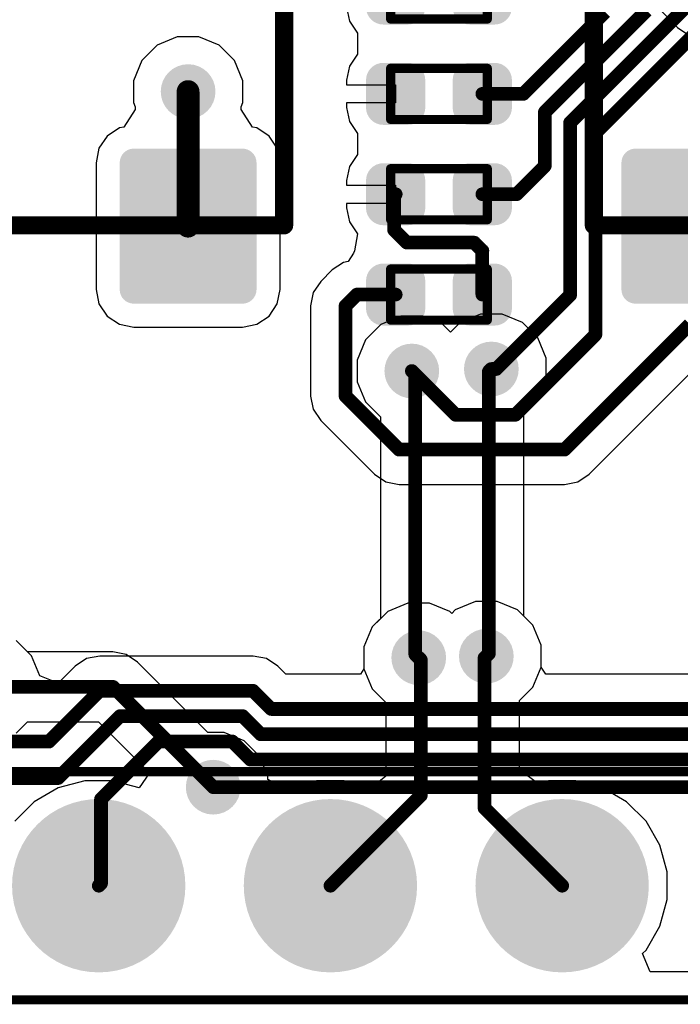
# Model space of a CAD drawing. Header units: inches. Extents: x 0 to 41, y 0 to 25.4.
# Tile 6 of 16: x 20.9 to 28.1, y 0 to 10.7. Entities that reach past the tile are written whole.
import ezdxf

# ---------------------------------------------------------------- set-up
doc = ezdxf.new("R2010")
doc.units = ezdxf.units.IN
for name, color, linetype in [('Board', 56, 'Continuous'), ('BOTTOM', 5, 'Continuous'), ('Bottom Solder', 6, 'Continuous'), ('Pad Holes', 156, 'Continuous'), ('TOP', 1, 'Continuous'), ('Top Assembly', 56, 'Continuous'), ('Top Solder', 216, 'Continuous'), ('Via Holes', 16, 'Continuous')]:
    doc.layers.add(name, color=color, linetype=linetype)

# ---------------------------------------------------------------- blocks, each defined once
blk = doc.blocks.new('RES_0402_3762')
at = {"layer": 'TOP'}
h = blk.add_hatch(color=1, dxfattribs=at)
edge = h.paths.add_edge_path()
edge.add_arc((-0.34, -0.15), 0.14, 270, 360)
edge.add_line((-0.2, -0.15), (-0.2, 0.15))
edge.add_arc((-0.34, 0.15), 0.14, 0, 90)
edge.add_line((-0.34, 0.29), (-0.61, 0.29))
edge.add_arc((-0.61, 0.15), 0.14, 90, 180)
edge.add_line((-0.75, 0.15), (-0.75, -0.15))
edge.add_arc((-0.61, -0.15), 0.14, 180, 270)
edge.add_line((-0.61, -0.29), (-0.34, -0.29))
h = blk.add_hatch(color=1, dxfattribs=at)
edge = h.paths.add_edge_path()
edge.add_arc((0.34, 0.15), 0.14, 90, 180)
edge.add_line((0.2, 0.15), (0.2, -0.15))
edge.add_arc((0.34, -0.15), 0.14, 180, 270)
edge.add_line((0.34, -0.29), (0.61, -0.29))
edge.add_arc((0.61, -0.15), 0.14, 270, 360)
edge.add_line((0.75, -0.15), (0.75, 0.15))
edge.add_arc((0.61, 0.15), 0.14, 0, 90)
edge.add_line((0.61, 0.29), (0.34, 0.29))
at = {"layer": 'Top Solder'}
h = blk.add_hatch(color=216, dxfattribs=at)
edge = h.paths.add_edge_path()
edge.add_arc((-0.34, -0.15), 0.19, 270, 360)
edge.add_line((-0.15, -0.15), (-0.15, 0.15))
edge.add_arc((-0.34, 0.15), 0.19, 0, 90)
edge.add_line((-0.34, 0.34), (-0.61, 0.34))
edge.add_arc((-0.61, 0.15), 0.19, 90, 180)
edge.add_line((-0.8, 0.15), (-0.8, -0.15))
edge.add_arc((-0.61, -0.15), 0.19, 180, 270)
edge.add_line((-0.61, -0.34), (-0.34, -0.34))
h = blk.add_hatch(color=216, dxfattribs=at)
edge = h.paths.add_edge_path()
edge.add_arc((0.34, 0.15), 0.19, 90, 180)
edge.add_line((0.15, 0.15), (0.15, -0.15))
edge.add_arc((0.34, -0.15), 0.19, 180, 270)
edge.add_line((0.34, -0.34), (0.61, -0.34))
edge.add_arc((0.61, -0.15), 0.19, 270, 360)
edge.add_line((0.8, -0.15), (0.8, 0.15))
edge.add_arc((0.61, 0.15), 0.19, 0, 90)
edge.add_line((0.61, 0.34), (0.34, 0.34))
at = {"layer": 'Top Assembly', "const_width": 0.1}
for points in [[(-0.53, -0.28), (-0.53, 0.28)], [(-0.53, 0.28), (0.53, 0.28)], [(0.53, -0.28), (0.53, 0.28)], [(-0.53, -0.28), (0.53, -0.28)]]:
    blk.add_lwpolyline(points, dxfattribs=at)
at = {"layer": 'Top Assembly', "const_width": 0.05}
for points in [[(-0.555, 0.28, 1), (-0.505, 0.28, 1)], [(-0.555, 0.28, 1), (-0.505, 0.28, 1)], [(0.505, 0.28, 1), (0.555, 0.28, 1)], [(0.505, 0.28, 1), (0.555, 0.28, 1)], [(-0.555, -0.28, 1), (-0.505, -0.28, 1)], [(-0.555, -0.28, 1), (-0.505, -0.28, 1)], [(0.505, -0.28, 1), (0.555, -0.28, 1)], [(0.505, -0.28, 1), (0.555, -0.28, 1)]]:
    blk.add_lwpolyline(points, format="xyb", close=True, dxfattribs=at)
blk = doc.blocks.new('RES_0402_3787')
at = {"layer": 'TOP'}
h = blk.add_hatch(color=1, dxfattribs=at)
edge = h.paths.add_edge_path()
edge.add_arc((-0.34, -0.15), 0.14, 270, 360)
edge.add_line((-0.2, -0.15), (-0.2, 0.15))
edge.add_arc((-0.34, 0.15), 0.14, 0, 90)
edge.add_line((-0.34, 0.29), (-0.61, 0.29))
edge.add_arc((-0.61, 0.15), 0.14, 90, 180)
edge.add_line((-0.75, 0.15), (-0.75, -0.15))
edge.add_arc((-0.61, -0.15), 0.14, 180, 270)
edge.add_line((-0.61, -0.29), (-0.34, -0.29))
h = blk.add_hatch(color=1, dxfattribs=at)
edge = h.paths.add_edge_path()
edge.add_arc((0.34, 0.15), 0.14, 90, 180)
edge.add_line((0.2, 0.15), (0.2, -0.15))
edge.add_arc((0.34, -0.15), 0.14, 180, 270)
edge.add_line((0.34, -0.29), (0.61, -0.29))
edge.add_arc((0.61, -0.15), 0.14, 270, 360)
edge.add_line((0.75, -0.15), (0.75, 0.15))
edge.add_arc((0.61, 0.15), 0.14, 0, 90)
edge.add_line((0.61, 0.29), (0.34, 0.29))
at = {"layer": 'Top Solder'}
h = blk.add_hatch(color=216, dxfattribs=at)
edge = h.paths.add_edge_path()
edge.add_arc((-0.34, -0.15), 0.19, 270, 360)
edge.add_line((-0.15, -0.15), (-0.15, 0.15))
edge.add_arc((-0.34, 0.15), 0.19, 0, 90)
edge.add_line((-0.34, 0.34), (-0.61, 0.34))
edge.add_arc((-0.61, 0.15), 0.19, 90, 180)
edge.add_line((-0.8, 0.15), (-0.8, -0.15))
edge.add_arc((-0.61, -0.15), 0.19, 180, 270)
edge.add_line((-0.61, -0.34), (-0.34, -0.34))
h = blk.add_hatch(color=216, dxfattribs=at)
edge = h.paths.add_edge_path()
edge.add_arc((0.34, 0.15), 0.19, 90, 180)
edge.add_line((0.15, 0.15), (0.15, -0.15))
edge.add_arc((0.34, -0.15), 0.19, 180, 270)
edge.add_line((0.34, -0.34), (0.61, -0.34))
edge.add_arc((0.61, -0.15), 0.19, 270, 360)
edge.add_line((0.8, -0.15), (0.8, 0.15))
edge.add_arc((0.61, 0.15), 0.19, 0, 90)
edge.add_line((0.61, 0.34), (0.34, 0.34))
at = {"layer": 'Top Assembly', "const_width": 0.1}
for points in [[(-0.53, 0.28), (0.53, 0.28)], [(-0.53, -0.28), (-0.53, 0.28)], [(0.53, -0.28), (0.53, 0.28)], [(-0.53, -0.28), (0.53, -0.28)]]:
    blk.add_lwpolyline(points, dxfattribs=at)
at = {"layer": 'Top Assembly', "const_width": 0.05}
for points in [[(-0.555, 0.28, 1), (-0.505, 0.28, 1)], [(-0.555, 0.28, 1), (-0.505, 0.28, 1)], [(0.505, 0.28, 1), (0.555, 0.28, 1)], [(0.505, 0.28, 1), (0.555, 0.28, 1)], [(-0.555, -0.28, 1), (-0.505, -0.28, 1)], [(-0.555, -0.28, 1), (-0.505, -0.28, 1)], [(0.505, -0.28, 1), (0.555, -0.28, 1)], [(0.505, -0.28, 1), (0.555, -0.28, 1)]]:
    blk.add_lwpolyline(points, format="xyb", close=True, dxfattribs=at)
blk = doc.blocks.new('RES_0402_3791')
at = {"layer": 'TOP'}
h = blk.add_hatch(color=1, dxfattribs=at)
edge = h.paths.add_edge_path()
edge.add_arc((-0.34, -0.15), 0.14, 270, 360)
edge.add_line((-0.2, -0.15), (-0.2, 0.15))
edge.add_arc((-0.34, 0.15), 0.14, 0, 90)
edge.add_line((-0.34, 0.29), (-0.61, 0.29))
edge.add_arc((-0.61, 0.15), 0.14, 90, 180)
edge.add_line((-0.75, 0.15), (-0.75, -0.15))
edge.add_arc((-0.61, -0.15), 0.14, 180, 270)
edge.add_line((-0.61, -0.29), (-0.34, -0.29))
h = blk.add_hatch(color=1, dxfattribs=at)
edge = h.paths.add_edge_path()
edge.add_arc((0.34, 0.15), 0.14, 90, 180)
edge.add_line((0.2, 0.15), (0.2, -0.15))
edge.add_arc((0.34, -0.15), 0.14, 180, 270)
edge.add_line((0.34, -0.29), (0.61, -0.29))
edge.add_arc((0.61, -0.15), 0.14, 270, 360)
edge.add_line((0.75, -0.15), (0.75, 0.15))
edge.add_arc((0.61, 0.15), 0.14, 0, 90)
edge.add_line((0.61, 0.29), (0.34, 0.29))
at = {"layer": 'Top Solder'}
h = blk.add_hatch(color=216, dxfattribs=at)
edge = h.paths.add_edge_path()
edge.add_arc((-0.34, -0.15), 0.19, 270, 360)
edge.add_line((-0.15, -0.15), (-0.15, 0.15))
edge.add_arc((-0.34, 0.15), 0.19, 0, 90)
edge.add_line((-0.34, 0.34), (-0.61, 0.34))
edge.add_arc((-0.61, 0.15), 0.19, 90, 180)
edge.add_line((-0.8, 0.15), (-0.8, -0.15))
edge.add_arc((-0.61, -0.15), 0.19, 180, 270)
edge.add_line((-0.61, -0.34), (-0.34, -0.34))
h = blk.add_hatch(color=216, dxfattribs=at)
edge = h.paths.add_edge_path()
edge.add_arc((0.34, 0.15), 0.19, 90, 180)
edge.add_line((0.15, 0.15), (0.15, -0.15))
edge.add_arc((0.34, -0.15), 0.19, 180, 270)
edge.add_line((0.34, -0.34), (0.61, -0.34))
edge.add_arc((0.61, -0.15), 0.19, 270, 360)
edge.add_line((0.8, -0.15), (0.8, 0.15))
edge.add_arc((0.61, 0.15), 0.19, 0, 90)
edge.add_line((0.61, 0.34), (0.34, 0.34))
at = {"layer": 'Top Assembly', "const_width": 0.1}
for points in [[(-0.53, 0.28), (-0.53, -0.28)], [(0.53, 0.28), (-0.53, 0.28)], [(0.53, 0.28), (0.53, -0.28)], [(0.53, -0.28), (-0.53, -0.28)]]:
    blk.add_lwpolyline(points, dxfattribs=at)
at = {"layer": 'Top Assembly', "const_width": 0.05}
for points in [[(-0.555, 0.28, 1), (-0.505, 0.28, 1)], [(-0.555, 0.28, 1), (-0.505, 0.28, 1)], [(0.505, 0.28, 1), (0.555, 0.28, 1)], [(0.505, 0.28, 1), (0.555, 0.28, 1)], [(-0.555, -0.28, 1), (-0.505, -0.28, 1)], [(-0.555, -0.28, 1), (-0.505, -0.28, 1)], [(0.505, -0.28, 1), (0.555, -0.28, 1)], [(0.505, -0.28, 1), (0.555, -0.28, 1)]]:
    blk.add_lwpolyline(points, format="xyb", close=True, dxfattribs=at)
blk = doc.blocks.new('RES_0402_3792')
at = {"layer": 'TOP'}
h = blk.add_hatch(color=1, dxfattribs=at)
edge = h.paths.add_edge_path()
edge.add_arc((-0.34, -0.15), 0.14, 270, 360)
edge.add_line((-0.2, -0.15), (-0.2, 0.15))
edge.add_arc((-0.34, 0.15), 0.14, 0, 90)
edge.add_line((-0.34, 0.29), (-0.61, 0.29))
edge.add_arc((-0.61, 0.15), 0.14, 90, 180)
edge.add_line((-0.75, 0.15), (-0.75, -0.15))
edge.add_arc((-0.61, -0.15), 0.14, 180, 270)
edge.add_line((-0.61, -0.29), (-0.34, -0.29))
h = blk.add_hatch(color=1, dxfattribs=at)
edge = h.paths.add_edge_path()
edge.add_arc((0.34, 0.15), 0.14, 90, 180)
edge.add_line((0.2, 0.15), (0.2, -0.15))
edge.add_arc((0.34, -0.15), 0.14, 180, 270)
edge.add_line((0.34, -0.29), (0.61, -0.29))
edge.add_arc((0.61, -0.15), 0.14, 270, 360)
edge.add_line((0.75, -0.15), (0.75, 0.15))
edge.add_arc((0.61, 0.15), 0.14, 0, 90)
edge.add_line((0.61, 0.29), (0.34, 0.29))
at = {"layer": 'Top Solder'}
h = blk.add_hatch(color=216, dxfattribs=at)
edge = h.paths.add_edge_path()
edge.add_arc((-0.34, -0.15), 0.19, 270, 360)
edge.add_line((-0.15, -0.15), (-0.15, 0.15))
edge.add_arc((-0.34, 0.15), 0.19, 0, 90)
edge.add_line((-0.34, 0.34), (-0.61, 0.34))
edge.add_arc((-0.61, 0.15), 0.19, 90, 180)
edge.add_line((-0.8, 0.15), (-0.8, -0.15))
edge.add_arc((-0.61, -0.15), 0.19, 180, 270)
edge.add_line((-0.61, -0.34), (-0.34, -0.34))
h = blk.add_hatch(color=216, dxfattribs=at)
edge = h.paths.add_edge_path()
edge.add_arc((0.34, 0.15), 0.19, 90, 180)
edge.add_line((0.15, 0.15), (0.15, -0.15))
edge.add_arc((0.34, -0.15), 0.19, 180, 270)
edge.add_line((0.34, -0.34), (0.61, -0.34))
edge.add_arc((0.61, -0.15), 0.19, 270, 360)
edge.add_line((0.8, -0.15), (0.8, 0.15))
edge.add_arc((0.61, 0.15), 0.19, 0, 90)
edge.add_line((0.61, 0.34), (0.34, 0.34))
at = {"layer": 'Top Assembly', "const_width": 0.1}
for points in [[(-0.53, 0.28), (-0.53, -0.28)], [(0.53, 0.28), (-0.53, 0.28)], [(0.53, 0.28), (0.53, -0.28)], [(0.53, -0.28), (-0.53, -0.28)]]:
    blk.add_lwpolyline(points, dxfattribs=at)
at = {"layer": 'Top Assembly', "const_width": 0.05}
for points in [[(-0.555, 0.28, 1), (-0.505, 0.28, 1)], [(-0.555, 0.28, 1), (-0.505, 0.28, 1)], [(0.505, 0.28, 1), (0.555, 0.28, 1)], [(0.505, 0.28, 1), (0.555, 0.28, 1)], [(-0.555, -0.28, 1), (-0.505, -0.28, 1)], [(-0.555, -0.28, 1), (-0.505, -0.28, 1)], [(0.505, -0.28, 1), (0.555, -0.28, 1)], [(0.505, -0.28, 1), (0.555, -0.28, 1)]]:
    blk.add_lwpolyline(points, format="xyb", close=True, dxfattribs=at)
blk = doc.blocks.new('TS42_3799')
at = {"layer": 'TOP'}
h = blk.add_hatch(color=1, dxfattribs=at)
edge = h.paths.add_edge_path()
edge.add_arc((-3.505, 1.655), 0.105, 270, 360)
edge.add_line((-3.4, 1.655), (-3.4, 2.845))
edge.add_arc((-3.505, 2.845), 0.105, 0, 90)
edge.add_line((-3.505, 2.95), (-4.895, 2.95))
edge.add_arc((-4.895, 2.845), 0.105, 90, 180)
edge.add_line((-5, 2.845), (-5, 1.655))
edge.add_arc((-4.895, 1.655), 0.105, 180, 270)
edge.add_line((-4.895, 1.55), (-3.505, 1.55))
h = blk.add_hatch(color=1, dxfattribs=at)
edge = h.paths.add_edge_path()
edge.add_arc((4.895, 1.655), 0.105, 270, 360)
edge.add_line((5, 1.655), (5, 2.845))
edge.add_arc((4.895, 2.845), 0.105, 0, 90)
edge.add_line((4.895, 2.95), (3.505, 2.95))
edge.add_arc((3.505, 2.845), 0.105, 90, 180)
edge.add_line((3.4, 2.845), (3.4, 1.655))
edge.add_arc((3.505, 1.655), 0.105, 180, 270)
edge.add_line((3.505, 1.55), (4.895, 1.55))
h = blk.add_hatch(color=1, dxfattribs=at)
edge = h.paths.add_edge_path()
edge.add_arc((4.895, -0.595), 0.105, 270, 360)
edge.add_line((5, -0.595), (5, 0.595))
edge.add_arc((4.895, 0.595), 0.105, 0, 90)
edge.add_line((4.895, 0.7), (3.505, 0.7))
edge.add_arc((3.505, 0.595), 0.105, 90, 180)
edge.add_line((3.4, 0.595), (3.4, -0.595))
edge.add_arc((3.505, -0.595), 0.105, 180, 270)
edge.add_line((3.505, -0.7), (4.895, -0.7))
h = blk.add_hatch(color=1, dxfattribs=at)
edge = h.paths.add_edge_path()
edge.add_arc((-3.505, -2.845), 0.105, 270, 360)
edge.add_line((-3.4, -2.845), (-3.4, -1.655))
edge.add_arc((-3.505, -1.655), 0.105, 0, 90)
edge.add_line((-3.505, -1.55), (-4.895, -1.55))
edge.add_arc((-4.895, -1.655), 0.105, 90, 180)
edge.add_line((-5, -1.655), (-5, -2.845))
edge.add_arc((-4.895, -2.845), 0.105, 180, 270)
edge.add_line((-4.895, -2.95), (-3.505, -2.95))
h = blk.add_hatch(color=1, dxfattribs=at)
edge = h.paths.add_edge_path()
edge.add_arc((4.895, -2.845), 0.105, 270, 360)
edge.add_line((5, -2.845), (5, -1.655))
edge.add_arc((4.895, -1.655), 0.105, 0, 90)
edge.add_line((4.895, -1.55), (3.505, -1.55))
edge.add_arc((3.505, -1.655), 0.105, 90, 180)
edge.add_line((3.4, -1.655), (3.4, -2.845))
edge.add_arc((3.505, -2.845), 0.105, 180, 270)
edge.add_line((3.505, -2.95), (4.895, -2.95))
at = {"layer": 'Top Assembly'}
blk.add_hatch(color=56, dxfattribs=at).paths.add_polyline_path([(2.412, -3.302), (4.19, -3.302), (4.19, -1.524), (2.412, -1.524)])
at = {"layer": 'Top Solder'}
h = blk.add_hatch(color=216, dxfattribs=at)
edge = h.paths.add_edge_path()
edge.add_arc((-3.505, 1.655), 0.155, 270, 360)
edge.add_line((-3.35, 1.655), (-3.35, 2.845))
edge.add_arc((-3.505, 2.845), 0.155, 0, 90)
edge.add_line((-3.505, 3), (-4.895, 3))
edge.add_arc((-4.895, 2.845), 0.155, 90, 180)
edge.add_line((-5.05, 2.845), (-5.05, 1.655))
edge.add_arc((-4.895, 1.655), 0.155, 180, 270)
edge.add_line((-4.895, 1.5), (-3.505, 1.5))
h = blk.add_hatch(color=216, dxfattribs=at)
edge = h.paths.add_edge_path()
edge.add_arc((4.895, 1.655), 0.155, 270, 360)
edge.add_line((5.05, 1.655), (5.05, 2.845))
edge.add_arc((4.895, 2.845), 0.155, 0, 90)
edge.add_line((4.895, 3), (3.505, 3))
edge.add_arc((3.505, 2.845), 0.155, 90, 180)
edge.add_line((3.35, 2.845), (3.35, 1.655))
edge.add_arc((3.505, 1.655), 0.155, 180, 270)
edge.add_line((3.505, 1.5), (4.895, 1.5))
h = blk.add_hatch(color=216, dxfattribs=at)
edge = h.paths.add_edge_path()
edge.add_arc((4.895, -0.595), 0.155, 270, 360)
edge.add_line((5.05, -0.595), (5.05, 0.595))
edge.add_arc((4.895, 0.595), 0.155, 0, 90)
edge.add_line((4.895, 0.75), (3.505, 0.75))
edge.add_arc((3.505, 0.595), 0.155, 90, 180)
edge.add_line((3.35, 0.595), (3.35, -0.595))
edge.add_arc((3.505, -0.595), 0.155, 180, 270)
edge.add_line((3.505, -0.75), (4.895, -0.75))
h = blk.add_hatch(color=216, dxfattribs=at)
edge = h.paths.add_edge_path()
edge.add_arc((-3.505, -2.845), 0.155, 270, 360)
edge.add_line((-3.35, -2.845), (-3.35, -1.655))
edge.add_arc((-3.505, -1.655), 0.155, 0, 90)
edge.add_line((-3.505, -1.5), (-4.895, -1.5))
edge.add_arc((-4.895, -1.655), 0.155, 90, 180)
edge.add_line((-5.05, -1.655), (-5.05, -2.845))
edge.add_arc((-4.895, -2.845), 0.155, 180, 270)
edge.add_line((-4.895, -3), (-3.505, -3))
h = blk.add_hatch(color=216, dxfattribs=at)
edge = h.paths.add_edge_path()
edge.add_arc((4.895, -2.845), 0.155, 270, 360)
edge.add_line((5.05, -2.845), (5.05, -1.655))
edge.add_arc((4.895, -1.655), 0.155, 0, 90)
edge.add_line((4.895, -1.5), (3.505, -1.5))
edge.add_arc((3.505, -1.655), 0.155, 90, 180)
edge.add_line((3.35, -1.655), (3.35, -2.845))
edge.add_arc((3.505, -2.845), 0.155, 180, 270)
edge.add_line((3.505, -3), (4.895, -3))
at = {"layer": 'Top Assembly', "const_width": 0.2}
for points in [[(-4.191, 3.302), (4.191, 3.302)], [(-4.191, 3.302), (-4.191, -3.302)], [(4.191, 3.302), (4.191, -3.302)], [(-4.191, -3.302), (4.191, -3.302)]]:
    blk.add_lwpolyline(points, dxfattribs=at)
at = {"layer": 'Top Assembly', "const_width": 0.1}
for points in [[(-4.241, 3.302, 1), (-4.141, 3.302, 1)], [(-4.241, 3.302, 1), (-4.141, 3.302, 1)], [(4.141, 3.302, 1), (4.241, 3.302, 1)], [(4.141, 3.302, 1), (4.241, 3.302, 1)], [(-4.241, -3.302, 1), (-4.141, -3.302, 1)], [(-4.241, -3.302, 1), (-4.141, -3.302, 1)], [(4.141, -3.302, 1), (4.241, -3.302, 1)], [(4.141, -3.302, 1), (4.241, -3.302, 1)]]:
    blk.add_lwpolyline(points, format="xyb", close=True, dxfattribs=at)
blk = doc.blocks.new('PIN_HEADER_2_54___VERT__1_10POS_3802')
at = {"layer": 'BOTTOM'}
h = blk.add_hatch(color=5, dxfattribs=at)
edge = h.paths.add_edge_path()
edge.add_arc((1.27, 0), 0.85, 0, 360)
h = blk.add_hatch(color=5, dxfattribs=at)
edge = h.paths.add_edge_path()
edge.add_arc((3.81, 0), 0.85, 0, 360)
h = blk.add_hatch(color=5, dxfattribs=at)
edge = h.paths.add_edge_path()
edge.add_arc((6.35, 0), 0.85, 0, 360)
at = {"layer": 'Bottom Solder'}
h = blk.add_hatch(color=6, dxfattribs=at)
edge = h.paths.add_edge_path()
edge.add_arc((1.27, 0), 0.95, 0, 360)
h = blk.add_hatch(color=6, dxfattribs=at)
edge = h.paths.add_edge_path()
edge.add_arc((3.81, 0), 0.95, 0, 360)
h = blk.add_hatch(color=6, dxfattribs=at)
edge = h.paths.add_edge_path()
edge.add_arc((6.35, 0), 0.95, 0, 360)
at = {"layer": 'Pad Holes'}
h = blk.add_hatch(color=7, dxfattribs=at)
edge = h.paths.add_edge_path()
edge.add_arc((1.27, 0), 0.5, 0, 360)
h = blk.add_hatch(color=7, dxfattribs=at)
edge = h.paths.add_edge_path()
edge.add_arc((3.81, 0), 0.5, 0, 360)
h = blk.add_hatch(color=7, dxfattribs=at)
edge = h.paths.add_edge_path()
edge.add_arc((6.35, 0), 0.5, 0, 360)
at = {"layer": 'TOP'}
h = blk.add_hatch(color=1, dxfattribs=at)
edge = h.paths.add_edge_path()
edge.add_arc((1.27, 0), 0.85, 0, 360)
h = blk.add_hatch(color=1, dxfattribs=at)
edge = h.paths.add_edge_path()
edge.add_arc((3.81, 0), 0.85, 0, 360)
h = blk.add_hatch(color=1, dxfattribs=at)
edge = h.paths.add_edge_path()
edge.add_arc((6.35, 0), 0.85, 0, 360)
at = {"layer": 'Top Solder'}
h = blk.add_hatch(color=216, dxfattribs=at)
edge = h.paths.add_edge_path()
edge.add_arc((1.27, 0), 0.95, 0, 360)
h = blk.add_hatch(color=216, dxfattribs=at)
edge = h.paths.add_edge_path()
edge.add_arc((3.81, 0), 0.95, 0, 360)
h = blk.add_hatch(color=216, dxfattribs=at)
edge = h.paths.add_edge_path()
edge.add_arc((6.35, 0), 0.95, 0, 360)
at = {"layer": 'Top Assembly', "const_width": 0.1}
for points in [[(-12.68, 1.25), (12.68, 1.25)], [(-12.68, -1.25), (12.68, -1.25)]]:
    blk.add_lwpolyline(points, dxfattribs=at)
blk = doc.blocks.new('TS42_3803')
at = {"layer": 'TOP'}
h = blk.add_hatch(color=1, dxfattribs=at)
edge = h.paths.add_edge_path()
edge.add_arc((-3.505, 1.655), 0.105, 270, 360)
edge.add_line((-3.4, 1.655), (-3.4, 2.845))
edge.add_arc((-3.505, 2.845), 0.105, 0, 90)
edge.add_line((-3.505, 2.95), (-4.895, 2.95))
edge.add_arc((-4.895, 2.845), 0.105, 90, 180)
edge.add_line((-5, 2.845), (-5, 1.655))
edge.add_arc((-4.895, 1.655), 0.105, 180, 270)
edge.add_line((-4.895, 1.55), (-3.505, 1.55))
h = blk.add_hatch(color=1, dxfattribs=at)
edge = h.paths.add_edge_path()
edge.add_arc((4.895, 1.655), 0.105, 270, 360)
edge.add_line((5, 1.655), (5, 2.845))
edge.add_arc((4.895, 2.845), 0.105, 0, 90)
edge.add_line((4.895, 2.95), (3.505, 2.95))
edge.add_arc((3.505, 2.845), 0.105, 90, 180)
edge.add_line((3.4, 2.845), (3.4, 1.655))
edge.add_arc((3.505, 1.655), 0.105, 180, 270)
edge.add_line((3.505, 1.55), (4.895, 1.55))
h = blk.add_hatch(color=1, dxfattribs=at)
edge = h.paths.add_edge_path()
edge.add_arc((4.895, -0.595), 0.105, 270, 360)
edge.add_line((5, -0.595), (5, 0.595))
edge.add_arc((4.895, 0.595), 0.105, 0, 90)
edge.add_line((4.895, 0.7), (3.505, 0.7))
edge.add_arc((3.505, 0.595), 0.105, 90, 180)
edge.add_line((3.4, 0.595), (3.4, -0.595))
edge.add_arc((3.505, -0.595), 0.105, 180, 270)
edge.add_line((3.505, -0.7), (4.895, -0.7))
h = blk.add_hatch(color=1, dxfattribs=at)
edge = h.paths.add_edge_path()
edge.add_arc((-3.505, -2.845), 0.105, 270, 360)
edge.add_line((-3.4, -2.845), (-3.4, -1.655))
edge.add_arc((-3.505, -1.655), 0.105, 0, 90)
edge.add_line((-3.505, -1.55), (-4.895, -1.55))
edge.add_arc((-4.895, -1.655), 0.105, 90, 180)
edge.add_line((-5, -1.655), (-5, -2.845))
edge.add_arc((-4.895, -2.845), 0.105, 180, 270)
edge.add_line((-4.895, -2.95), (-3.505, -2.95))
h = blk.add_hatch(color=1, dxfattribs=at)
edge = h.paths.add_edge_path()
edge.add_arc((4.895, -2.845), 0.105, 270, 360)
edge.add_line((5, -2.845), (5, -1.655))
edge.add_arc((4.895, -1.655), 0.105, 0, 90)
edge.add_line((4.895, -1.55), (3.505, -1.55))
edge.add_arc((3.505, -1.655), 0.105, 90, 180)
edge.add_line((3.4, -1.655), (3.4, -2.845))
edge.add_arc((3.505, -2.845), 0.105, 180, 270)
edge.add_line((3.505, -2.95), (4.895, -2.95))
at = {"layer": 'Top Assembly'}
blk.add_hatch(color=56, dxfattribs=at).paths.add_polyline_path([(2.411, -3.302), (4.189, -3.302), (4.189, -1.524), (2.411, -1.524)])
at = {"layer": 'Top Solder'}
h = blk.add_hatch(color=216, dxfattribs=at)
edge = h.paths.add_edge_path()
edge.add_arc((-3.505, 1.655), 0.155, 270, 360)
edge.add_line((-3.35, 1.655), (-3.35, 2.845))
edge.add_arc((-3.505, 2.845), 0.155, 0, 90)
edge.add_line((-3.505, 3), (-4.895, 3))
edge.add_arc((-4.895, 2.845), 0.155, 90, 180)
edge.add_line((-5.05, 2.845), (-5.05, 1.655))
edge.add_arc((-4.895, 1.655), 0.155, 180, 270)
edge.add_line((-4.895, 1.5), (-3.505, 1.5))
h = blk.add_hatch(color=216, dxfattribs=at)
edge = h.paths.add_edge_path()
edge.add_arc((4.895, 1.655), 0.155, 270, 360)
edge.add_line((5.05, 1.655), (5.05, 2.845))
edge.add_arc((4.895, 2.845), 0.155, 0, 90)
edge.add_line((4.895, 3), (3.505, 3))
edge.add_arc((3.505, 2.845), 0.155, 90, 180)
edge.add_line((3.35, 2.845), (3.35, 1.655))
edge.add_arc((3.505, 1.655), 0.155, 180, 270)
edge.add_line((3.505, 1.5), (4.895, 1.5))
h = blk.add_hatch(color=216, dxfattribs=at)
edge = h.paths.add_edge_path()
edge.add_arc((4.895, -0.595), 0.155, 270, 360)
edge.add_line((5.05, -0.595), (5.05, 0.595))
edge.add_arc((4.895, 0.595), 0.155, 0, 90)
edge.add_line((4.895, 0.75), (3.505, 0.75))
edge.add_arc((3.505, 0.595), 0.155, 90, 180)
edge.add_line((3.35, 0.595), (3.35, -0.595))
edge.add_arc((3.505, -0.595), 0.155, 180, 270)
edge.add_line((3.505, -0.75), (4.895, -0.75))
h = blk.add_hatch(color=216, dxfattribs=at)
edge = h.paths.add_edge_path()
edge.add_arc((-3.505, -2.845), 0.155, 270, 360)
edge.add_line((-3.35, -2.845), (-3.35, -1.655))
edge.add_arc((-3.505, -1.655), 0.155, 0, 90)
edge.add_line((-3.505, -1.5), (-4.895, -1.5))
edge.add_arc((-4.895, -1.655), 0.155, 90, 180)
edge.add_line((-5.05, -1.655), (-5.05, -2.845))
edge.add_arc((-4.895, -2.845), 0.155, 180, 270)
edge.add_line((-4.895, -3), (-3.505, -3))
h = blk.add_hatch(color=216, dxfattribs=at)
edge = h.paths.add_edge_path()
edge.add_arc((4.895, -2.845), 0.155, 270, 360)
edge.add_line((5.05, -2.845), (5.05, -1.655))
edge.add_arc((4.895, -1.655), 0.155, 0, 90)
edge.add_line((4.895, -1.5), (3.505, -1.5))
edge.add_arc((3.505, -1.655), 0.155, 90, 180)
edge.add_line((3.35, -1.655), (3.35, -2.845))
edge.add_arc((3.505, -2.845), 0.155, 180, 270)
edge.add_line((3.505, -3), (4.895, -3))
at = {"layer": 'Top Assembly', "const_width": 0.2}
for points in [[(-4.191, 3.302), (4.191, 3.302)], [(-4.191, 3.302), (-4.191, -3.302)], [(4.191, 3.302), (4.191, -3.302)], [(-4.191, -3.302), (4.191, -3.302)]]:
    blk.add_lwpolyline(points, dxfattribs=at)
at = {"layer": 'Top Assembly', "const_width": 0.1}
for points in [[(-4.241, 3.302, 1), (-4.141, 3.302, 1)], [(-4.241, 3.302, 1), (-4.141, 3.302, 1)], [(4.141, 3.302, 1), (4.241, 3.302, 1)], [(4.141, 3.302, 1), (4.241, 3.302, 1)], [(-4.241, -3.302, 1), (-4.141, -3.302, 1)], [(-4.241, -3.302, 1), (-4.141, -3.302, 1)], [(4.141, -3.302, 1), (4.241, -3.302, 1)], [(4.141, -3.302, 1), (4.241, -3.302, 1)]]:
    blk.add_lwpolyline(points, format="xyb", close=True, dxfattribs=at)

msp = doc.modelspace()

# ---------------------------------------------------------------- hatches: boundary and pattern name
at = {"layer": 'BOTTOM'}
h = msp.add_hatch(color=5, dxfattribs=at)
edge = h.paths.add_edge_path()
edge.add_arc((22.75, 9.955), 0.3, 0, 360)
h = msp.add_hatch(color=5, dxfattribs=at)
edge = h.paths.add_edge_path()
edge.add_arc((25.202, 6.892), 0.3, 0, 360)
h = msp.add_hatch(color=5, dxfattribs=at)
edge = h.paths.add_edge_path()
edge.add_arc((26.074, 6.914), 0.3, 0, 360)
h = msp.add_hatch(color=5, dxfattribs=at)
edge = h.paths.add_edge_path()
edge.add_arc((25.278, 3.749), 0.3, 0, 360)
h = msp.add_hatch(color=5, dxfattribs=at)
edge = h.paths.add_edge_path()
edge.add_arc((26.019, 3.766), 0.3, 0, 360)
h = msp.add_hatch(color=5, dxfattribs=at)
edge = h.paths.add_edge_path()
edge.add_arc((23.025, 2.33), 0.3, 0, 360)
at = {"layer": 'TOP'}
h = msp.add_hatch(color=1, dxfattribs=at)
edge = h.paths.add_edge_path()
edge.add_arc((22.75, 9.955), 0.3, 0, 360)
h = msp.add_hatch(color=1, dxfattribs=at)
edge = h.paths.add_edge_path()
edge.add_arc((25.202, 6.892), 0.3, 0, 360)
h = msp.add_hatch(color=1, dxfattribs=at)
edge = h.paths.add_edge_path()
edge.add_arc((26.074, 6.914), 0.3, 0, 360)
h = msp.add_hatch(color=1, dxfattribs=at)
edge = h.paths.add_edge_path()
edge.add_arc((25.278, 3.749), 0.3, 0, 360)
h = msp.add_hatch(color=1, dxfattribs=at)
edge = h.paths.add_edge_path()
edge.add_arc((26.019, 3.766), 0.3, 0, 360)
h = msp.add_hatch(color=1, dxfattribs=at)
edge = h.paths.add_edge_path()
edge.add_arc((23.025, 2.33), 0.3, 0, 360)
at = {"layer": 'Via Holes'}
h = msp.add_hatch(color=7, dxfattribs=at)
edge = h.paths.add_edge_path()
edge.add_arc((22.75, 9.955), 0.15, 0, 360)
h = msp.add_hatch(color=7, dxfattribs=at)
edge = h.paths.add_edge_path()
edge.add_arc((25.202, 6.892), 0.15, 0, 360)
h = msp.add_hatch(color=7, dxfattribs=at)
edge = h.paths.add_edge_path()
edge.add_arc((26.074, 6.914), 0.15, 0, 360)
h = msp.add_hatch(color=7, dxfattribs=at)
edge = h.paths.add_edge_path()
edge.add_arc((25.278, 3.749), 0.15, 0, 360)
h = msp.add_hatch(color=7, dxfattribs=at)
edge = h.paths.add_edge_path()
edge.add_arc((26.019, 3.766), 0.15, 0, 360)
h = msp.add_hatch(color=7, dxfattribs=at)
edge = h.paths.add_edge_path()
edge.add_arc((23.025, 2.33), 0.15, 0, 360)

# ---------------------------------------------------------------- linework, layer by layer
at = {"layer": 'Board', "const_width": 0.05}
msp.add_lwpolyline([(4.5, 0), (36.5, 0)], dxfattribs=at)
at = {"layer": 'BOTTOM'}
for p, q in [((27.876, 10.897), (28.116, 10.658)), ((28.116, 10.658), (28.24, 10.575)), ((25.083, 7.492), (24.862, 7.401)), ((25.322, 7.492), (25.083, 7.492)), ((25.542, 7.401), (25.322, 7.492)), ((25.955, 7.514), (25.734, 7.423)), ((26.193, 7.514), (25.955, 7.514)), ((26.414, 7.423), (26.193, 7.514)), ((24.862, 7.401), (24.694, 7.232)), ((25.627, 7.316), (25.542, 7.401)), ((25.734, 7.423), (25.627, 7.316)), ((26.583, 7.254), (26.414, 7.423)), ((24.694, 7.232), (24.602, 7.012)), ((26.674, 7.033), (26.583, 7.254)), ((26.674, 6.795), (26.674, 7.033)), ((24.602, 7.012), (24.602, 6.773)), ((24.602, 6.773), (24.694, 6.553)), ((26.583, 6.574), (26.674, 6.795)), ((24.694, 6.553), (24.858, 6.388)), ((26.429, 6.42), (26.583, 6.574)), ((24.858, 6.388), (24.858, 4.177)), ((26.429, 4.205), (26.429, 6.42)), ((24.858, 4.177), (24.769, 4.088)), ((26.528, 4.106), (26.429, 4.205)), ((26.619, 3.885), (26.528, 4.106)), ((24.769, 4.088), (24.678, 3.868)), ((21.034, 3.77), (20.865, 3.939)), ((24.678, 3.868), (24.678, 3.629)), ((26.619, 3.647), (26.619, 3.885)), ((21.125, 3.549), (21.034, 3.77)), ((21.635, 3.739), (21.511, 3.656)), ((21.781, 3.768), (21.635, 3.739)), ((23.462, 3.768), (21.781, 3.768)), ((23.609, 3.739), (23.462, 3.768)), ((23.733, 3.656), (23.609, 3.739)), ((21.511, 3.656), (21.325, 3.471)), ((23.82, 3.569), (23.733, 3.656)), ((24.638, 3.569), (23.82, 3.569)), ((24.678, 3.629), (24.638, 3.569)), ((26.671, 3.569), (26.619, 3.647)), ((30.254, 3.569), (26.671, 3.569)), ((21.325, 3.471), (21.125, 3.549))]:
    msp.add_line(p, q, dxfattribs=at)
at = {"layer": 'BOTTOM', "const_width": 0.15}
for points in [[(25.202, 6.892), (25.24, 6.854)], [(25.24, 3.786), (25.24, 6.854)], [(26.046, 6.887), (26.074, 6.914)], [(26.046, 3.793), (26.046, 6.887)], [(25.24, 3.786), (25.278, 3.749)], [(26.019, 3.766), (26.046, 3.793)], [(21.225, 2.83), (21.781, 3.386)], [(21.781, 3.386), (23.462, 3.386)], [(23.462, 3.386), (23.661, 3.187)], [(23.661, 3.187), (31.456, 3.187)], [(21.325, 2.43), (22.004, 3.109)], [(22.004, 3.109), (23.348, 3.109)], [(23.348, 3.109), (23.547, 2.91)], [(23.547, 2.91), (31.754, 2.91)], [(18.27, 2.83), (21.225, 2.83)], [(21.795, 2.2), (22.427, 2.832)], [(22.427, 2.832), (23.233, 2.832)], [(23.233, 2.832), (23.432, 2.633)], [(23.432, 2.633), (31.978, 2.633)], [(20.41, 2.43), (21.325, 2.43)], [(23.025, 2.33), (28.31, 2.33)], [(21.795, 1.275), (21.795, 2.2)], [(21.77, 1.25), (21.795, 1.275)]]:
    msp.add_lwpolyline(points, dxfattribs=at)
at = {"layer": 'BOTTOM', "const_width": 0.075}
for points in [[(25.165, 6.892, 1), (25.24, 6.892, 1)], [(25.203, 6.854, 1), (25.278, 6.854, 1)], [(25.203, 6.854, 1), (25.278, 6.854, 1)], [(26.009, 6.887, 1), (26.084, 6.887, 1)], [(26.009, 6.887, 1), (26.084, 6.887, 1)], [(26.036, 6.914, 1), (26.111, 6.914, 1)], [(25.203, 3.786, 1), (25.278, 3.786, 1)], [(25.203, 3.786, 1), (25.278, 3.786, 1)], [(25.241, 3.749, 1), (25.316, 3.749, 1)], [(25.982, 3.766, 1), (26.057, 3.766, 1)], [(26.009, 3.793, 1), (26.084, 3.793, 1)], [(26.009, 3.793, 1), (26.084, 3.793, 1)], [(21.744, 3.386, 1), (21.819, 3.386, 1)], [(21.744, 3.386, 1), (21.819, 3.386, 1)], [(23.425, 3.386, 1), (23.5, 3.386, 1)], [(23.425, 3.386, 1), (23.5, 3.386, 1)], [(23.624, 3.187, 1), (23.699, 3.187, 1)], [(23.624, 3.187, 1), (23.699, 3.187, 1)], [(21.967, 3.109, 1), (22.042, 3.109, 1)], [(21.967, 3.109, 1), (22.042, 3.109, 1)], [(23.31, 3.109, 1), (23.385, 3.109, 1)], [(23.31, 3.109, 1), (23.385, 3.109, 1)], [(23.509, 2.91, 1), (23.584, 2.91, 1)], [(23.509, 2.91, 1), (23.584, 2.91, 1)], [(21.188, 2.83, 1), (21.263, 2.83, 1)], [(21.188, 2.83, 1), (21.263, 2.83, 1)], [(22.39, 2.832, 1), (22.465, 2.832, 1)], [(22.39, 2.832, 1), (22.465, 2.832, 1)], [(23.195, 2.832, 1), (23.27, 2.832, 1)], [(23.195, 2.832, 1), (23.27, 2.832, 1)], [(23.394, 2.633, 1), (23.469, 2.633, 1)], [(23.394, 2.633, 1), (23.469, 2.633, 1)], [(21.288, 2.43, 1), (21.363, 2.43, 1)], [(21.288, 2.43, 1), (21.363, 2.43, 1)], [(22.988, 2.33, 1), (23.063, 2.33, 1)], [(21.758, 2.2, 1), (21.833, 2.2, 1)], [(21.758, 2.2, 1), (21.833, 2.2, 1)], [(21.733, 1.25, 1), (21.808, 1.25, 1)], [(21.758, 1.275, 1), (21.833, 1.275, 1)], [(21.758, 1.275, 1), (21.833, 1.275, 1)]]:
    msp.add_lwpolyline(points, format="xyb", close=True, dxfattribs=at)
at = {"layer": 'TOP'}
for p, q in [((24.488, 10.88), (24.519, 10.726)), ((24.519, 10.726), (24.606, 10.596)), ((24.606, 10.596), (24.606, 10.364)), ((22.631, 10.555), (22.41, 10.464)), ((22.869, 10.555), (22.631, 10.555)), ((23.09, 10.464), (22.869, 10.555)), ((22.41, 10.464), (22.241, 10.295)), ((23.259, 10.295), (23.09, 10.464)), ((24.606, 10.364), (24.519, 10.234)), ((22.241, 10.295), (22.15, 10.074)), ((23.35, 10.074), (23.259, 10.295)), ((24.519, 10.234), (24.488, 10.08)), ((22.15, 10.074), (22.15, 9.836)), ((23.35, 9.836), (23.35, 10.074)), ((24.488, 10.08), (24.488, 10.03)), ((24.488, 10.03), (25.025, 10.03)), ((25.025, 10.03), (25.025, 9.83)), ((22.15, 9.836), (22.17, 9.788)), ((23.33, 9.788), (23.35, 9.836)), ((25.025, 9.83), (24.488, 9.83)), ((24.488, 9.83), (24.488, 9.78)), ((22.168, 9.758), (22.045, 9.566)), ((22.17, 9.788), (22.168, 9.758)), ((23.332, 9.758), (23.33, 9.788)), ((23.455, 9.566), (23.332, 9.758)), ((24.488, 9.78), (24.519, 9.626)), ((24.519, 9.626), (24.606, 9.496)), ((21.997, 9.557), (21.863, 9.467)), ((22.045, 9.566), (21.997, 9.557)), ((23.503, 9.557), (23.455, 9.566)), ((23.637, 9.467), (23.503, 9.557)), ((21.863, 9.467), (21.773, 9.333)), ((23.726, 9.333), (23.637, 9.467)), ((24.606, 9.496), (24.606, 9.264)), ((21.773, 9.333), (21.742, 9.175)), ((23.758, 9.175), (23.726, 9.333)), ((21.742, 9.175), (21.742, 7.785)), ((23.758, 7.785), (23.758, 9.175)), ((24.606, 9.264), (24.519, 9.134)), ((24.519, 9.134), (24.488, 8.98)), ((24.488, 8.98), (24.488, 8.93)), ((24.488, 8.93), (25.025, 8.93)), ((25.025, 8.93), (25.025, 8.73)), ((25.025, 8.73), (24.488, 8.73)), ((24.488, 8.73), (24.488, 8.68)), ((24.488, 8.68), (24.519, 8.526)), ((24.519, 8.526), (24.606, 8.396)), ((24.606, 8.396), (24.575, 8.211)), ((24.575, 8.211), (24.564, 8.184)), ((24.564, 8.184), (24.503, 8.093)), ((24.33, 8), (24.205, 7.875)), ((24.454, 8.083), (24.33, 8)), ((24.503, 8.093), (24.454, 8.083)), ((21.742, 7.785), (21.773, 7.627)), ((23.726, 7.627), (23.758, 7.785)), ((24.205, 7.875), (24.122, 7.751)), ((24.122, 7.751), (24.093, 7.605)), ((21.773, 7.627), (21.863, 7.493)), ((23.637, 7.493), (23.726, 7.627)), ((24.093, 7.605), (24.093, 6.618)), ((21.863, 7.493), (21.997, 7.404)), ((23.503, 7.404), (23.637, 7.493)), ((21.997, 7.404), (22.155, 7.372)), ((22.155, 7.372), (23.345, 7.372)), ((23.345, 7.372), (23.503, 7.404)), ((27.145, 5.76), (28.52, 7.135)), ((24.093, 6.618), (24.122, 6.472)), ((24.122, 6.472), (24.205, 6.348)), ((24.205, 6.348), (24.793, 5.76)), ((24.793, 5.76), (24.917, 5.677)), ((27.021, 5.677), (27.145, 5.76)), ((24.917, 5.677), (25.063, 5.648)), ((25.063, 5.648), (26.875, 5.648)), ((26.875, 5.648), (27.021, 5.677)), ((25.159, 4.349), (24.938, 4.257)), ((25.397, 4.349), (25.159, 4.349)), ((25.618, 4.257), (25.397, 4.349)), ((25.9, 4.366), (25.679, 4.275)), ((26.138, 4.366), (25.9, 4.366)), ((26.359, 4.275), (26.138, 4.366)), ((24.938, 4.257), (24.769, 4.088)), ((25.64, 4.235), (25.618, 4.257)), ((25.679, 4.275), (25.64, 4.235)), ((26.528, 4.106), (26.359, 4.275)), ((26.619, 3.885), (26.528, 4.106)), ((24.769, 4.088), (24.678, 3.868)), ((20.991, 3.812), (20.865, 3.939)), ((21.925, 3.812), (20.991, 3.812)), ((22.071, 3.783), (21.925, 3.812)), ((22.195, 3.7), (22.071, 3.783)), ((24.678, 3.868), (24.678, 3.629)), ((26.619, 3.647), (26.619, 3.885)), ((22.966, 2.93), (22.195, 3.7)), ((24.678, 3.629), (24.769, 3.409)), ((26.528, 3.426), (26.619, 3.647)), ((24.769, 3.409), (24.918, 3.26)), ((26.382, 3.281), (26.528, 3.426)), ((24.918, 3.26), (24.918, 2.452)), ((26.382, 2.522), (26.382, 3.281)), ((20.865, 2.921), (20.991, 3.048)), ((20.991, 3.048), (21.767, 3.048)), ((21.767, 3.048), (22.327, 2.487)), ((23.144, 2.93), (22.966, 2.93)), ((23.365, 2.839), (23.144, 2.93)), ((23.534, 2.67), (23.365, 2.839)), ((23.625, 2.449), (23.534, 2.67)), ((22.327, 2.487), (22.214, 2.322)), ((26.582, 2.369), (26.382, 2.522)), ((21.619, 2.4), (21.326, 2.322)), ((21.921, 2.4), (21.619, 2.4)), ((22.214, 2.322), (21.921, 2.4)), ((23.625, 2.413), (23.625, 2.449)), ((23.825, 2.298), (23.625, 2.413)), ((24.159, 2.4), (23.866, 2.322)), ((24.461, 2.4), (24.159, 2.4)), ((24.749, 2.323), (24.461, 2.4)), ((24.918, 2.452), (24.781, 2.343)), ((26.699, 2.4), (26.582, 2.369)), ((27.001, 2.4), (26.699, 2.4)), ((27.294, 2.322), (27.001, 2.4)), ((21.326, 2.322), (21.064, 2.17)), ((23.866, 2.322), (23.825, 2.298)), ((24.781, 2.343), (24.749, 2.323)), ((27.556, 2.17), (27.294, 2.322)), ((21.064, 2.17), (20.85, 1.956)), ((27.77, 1.956), (27.556, 2.17)), ((27.922, 1.694), (27.77, 1.956)), ((28, 1.401), (27.922, 1.694)), ((28, 1.099), (28, 1.401)), ((27.922, 0.806), (28, 1.099)), ((27.77, 0.544), (27.922, 0.806)), ((27.732, 0.506), (27.77, 0.544)), ((27.815, 0.306), (27.732, 0.506)), ((28.425, 0.306), (27.815, 0.306))]:
    msp.add_line(p, q, dxfattribs=at)
for points, const_width in [([(26.938, 9.615), (28.725, 11.402)], 0.15), ([(26.424, 9.93), (27.321, 10.827)], 0.15), ([(26.661, 9.73), (27.775, 10.844)], 0.15), ([(27.215, 9.501), (28.642, 10.928)], 0.15), ([(22.75, 8.48), (22.75, 9.955)], 0.25), ([(25.975, 9.93), (26.424, 9.93)], 0.15), ([(26.661, 9.141), (26.661, 9.73)], 0.15), ([(26.938, 7.724), (26.938, 9.615)], 0.15), ([(27.215, 7.291), (27.215, 9.501)], 0.15), ([(26.35, 8.83), (26.661, 9.141)], 0.15), ([(25.007, 8.812), (25.025, 8.83)], 0.15), ([(25.007, 8.44), (25.007, 8.812)], 0.15), ([(25.975, 8.83), (26.35, 8.83)], 0.15), ([(25.007, 8.44), (25.148, 8.299)], 0.15), ([(25.148, 8.299), (25.887, 8.299)], 0.15), ([(25.887, 8.299), (25.975, 8.211)], 0.15), ([(25.975, 7.73), (25.975, 8.211)], 0.15), ([(24.475, 7.605), (24.6, 7.73)], 0.15), ([(24.6, 7.73), (25.025, 7.73)], 0.15), ([(26.128, 6.914), (26.938, 7.724)], 0.15), ([(24.475, 6.618), (24.475, 7.605)], 0.15), ([(26.875, 6.03), (28.25, 7.405)], 0.15), ([(26.336, 6.412), (27.215, 7.291)], 0.15), ([(25.202, 6.892), (25.683, 6.412)], 0.15), ([(26.074, 6.914), (26.128, 6.914)], 0.15), ([(24.475, 6.618), (25.063, 6.03)], 0.15), ([(25.683, 6.412), (26.336, 6.412)], 0.15), ([(25.063, 6.03), (26.875, 6.03)], 0.15), ([(25.278, 3.749), (25.3, 3.727)], 0.15), ([(25.3, 2.24), (25.3, 3.727)], 0.15), ([(26, 3.747), (26.019, 3.766)], 0.15), ([(26, 2.1), (26, 3.747)], 0.15), ([(20.525, 3.43), (21.925, 3.43)], 0.15), ([(21.925, 3.43), (23.025, 2.33)], 0.15), ([(24.31, 1.25), (25.3, 2.24)], 0.15), ([(26, 2.1), (26.85, 1.25)], 0.15)]:
    msp.add_lwpolyline(points, dxfattribs=dict(at, const_width=const_width))
for points, const_width in [([(22.687, 9.955, 1), (22.812, 9.955, 1)], 0.125), ([(25.938, 9.93, 1), (26.013, 9.93, 1)], 0.075), ([(26.387, 9.93, 1), (26.462, 9.93, 1)], 0.075), ([(26.387, 9.93, 1), (26.462, 9.93, 1)], 0.075), ([(26.623, 9.73, 1), (26.698, 9.73, 1)], 0.075), ([(26.623, 9.73, 1), (26.698, 9.73, 1)], 0.075), ([(26.9, 9.615, 1), (26.975, 9.615, 1)], 0.075), ([(26.9, 9.615, 1), (26.975, 9.615, 1)], 0.075), ([(27.177, 9.501, 1), (27.252, 9.501, 1)], 0.075), ([(27.177, 9.501, 1), (27.252, 9.501, 1)], 0.075), ([(26.623, 9.141, 1), (26.698, 9.141, 1)], 0.075), ([(26.623, 9.141, 1), (26.698, 9.141, 1)], 0.075), ([(24.97, 8.812, 1), (25.045, 8.812, 1)], 0.075), ([(24.97, 8.812, 1), (25.045, 8.812, 1)], 0.075), ([(24.988, 8.83, 1), (25.063, 8.83, 1)], 0.075), ([(25.938, 8.83, 1), (26.013, 8.83, 1)], 0.075), ([(26.313, 8.83, 1), (26.388, 8.83, 1)], 0.075), ([(26.313, 8.83, 1), (26.388, 8.83, 1)], 0.075), ([(22.687, 8.48, 1), (22.812, 8.48, 1)], 0.125), ([(24.97, 8.44, 1), (25.045, 8.44, 1)], 0.075), ([(24.97, 8.44, 1), (25.045, 8.44, 1)], 0.075), ([(25.111, 8.299, 1), (25.186, 8.299, 1)], 0.075), ([(25.111, 8.299, 1), (25.186, 8.299, 1)], 0.075), ([(25.85, 8.299, 1), (25.925, 8.299, 1)], 0.075), ([(25.85, 8.299, 1), (25.925, 8.299, 1)], 0.075), ([(25.938, 8.211, 1), (26.013, 8.211, 1)], 0.075), ([(25.938, 8.211, 1), (26.013, 8.211, 1)], 0.075), ([(24.563, 7.73, 1), (24.638, 7.73, 1)], 0.075), ([(24.563, 7.73, 1), (24.638, 7.73, 1)], 0.075), ([(24.988, 7.73, 1), (25.063, 7.73, 1)], 0.075), ([(25.938, 7.73, 1), (26.013, 7.73, 1)], 0.075), ([(26.9, 7.724, 1), (26.975, 7.724, 1)], 0.075), ([(26.9, 7.724, 1), (26.975, 7.724, 1)], 0.075), ([(24.438, 7.605, 1), (24.513, 7.605, 1)], 0.075), ([(24.438, 7.605, 1), (24.513, 7.605, 1)], 0.075), ([(27.177, 7.291, 1), (27.252, 7.291, 1)], 0.075), ([(27.177, 7.291, 1), (27.252, 7.291, 1)], 0.075), ([(25.165, 6.892, 1), (25.24, 6.892, 1)], 0.075), ([(26.036, 6.914, 1), (26.111, 6.914, 1)], 0.075), ([(26.091, 6.914, 1), (26.166, 6.914, 1)], 0.075), ([(26.091, 6.914, 1), (26.166, 6.914, 1)], 0.075), ([(24.438, 6.618, 1), (24.513, 6.618, 1)], 0.075), ([(24.438, 6.618, 1), (24.513, 6.618, 1)], 0.075), ([(25.645, 6.412, 1), (25.72, 6.412, 1)], 0.075), ([(25.645, 6.412, 1), (25.72, 6.412, 1)], 0.075), ([(26.299, 6.412, 1), (26.374, 6.412, 1)], 0.075), ([(26.299, 6.412, 1), (26.374, 6.412, 1)], 0.075), ([(25.025, 6.03, 1), (25.1, 6.03, 1)], 0.075), ([(25.025, 6.03, 1), (25.1, 6.03, 1)], 0.075), ([(26.838, 6.03, 1), (26.913, 6.03, 1)], 0.075), ([(26.838, 6.03, 1), (26.913, 6.03, 1)], 0.075), ([(25.241, 3.749, 1), (25.316, 3.749, 1)], 0.075), ([(25.262, 3.727, 1), (25.338, 3.727, 1)], 0.075), ([(25.262, 3.727, 1), (25.338, 3.727, 1)], 0.075), ([(25.962, 3.747, 1), (26.037, 3.747, 1)], 0.075), ([(25.962, 3.747, 1), (26.037, 3.747, 1)], 0.075), ([(25.982, 3.766, 1), (26.057, 3.766, 1)], 0.075), ([(21.888, 3.43, 1), (21.963, 3.43, 1)], 0.075), ([(21.888, 3.43, 1), (21.963, 3.43, 1)], 0.075), ([(22.988, 2.33, 1), (23.063, 2.33, 1)], 0.075), ([(25.262, 2.24, 1), (25.338, 2.24, 1)], 0.075), ([(25.262, 2.24, 1), (25.338, 2.24, 1)], 0.075), ([(25.962, 2.1, 1), (26.037, 2.1, 1)], 0.075), ([(25.962, 2.1, 1), (26.037, 2.1, 1)], 0.075), ([(24.273, 1.25, 1), (24.348, 1.25, 1)], 0.075), ([(26.813, 1.25, 1), (26.888, 1.25, 1)], 0.075)]:
    msp.add_lwpolyline(points, format="xyb", close=True, dxfattribs=dict(at, const_width=const_width))

# ---------------------------------------------------------------- block references
for name, p, rotation in [('TS42_3803', (20.5, 12.68), 90), ('TS42_3799', (30.5, 12.68), 90), ('RES_0402_3791', (25.5, 9.93), 180), ('RES_0402_3792', (25.5, 8.83), 180)]:
    msp.add_blockref(name, p, dxfattribs=dict(rotation=rotation))
for name, p in [('RES_0402_3787', (25.5, 11.03)), ('RES_0402_3762', (25.5, 7.73)), ('PIN_HEADER_2_54___VERT__1_10POS_3802', (20.5, 1.25))]:
    msp.add_blockref(name, p)

doc.saveas('drawing.dxf')
